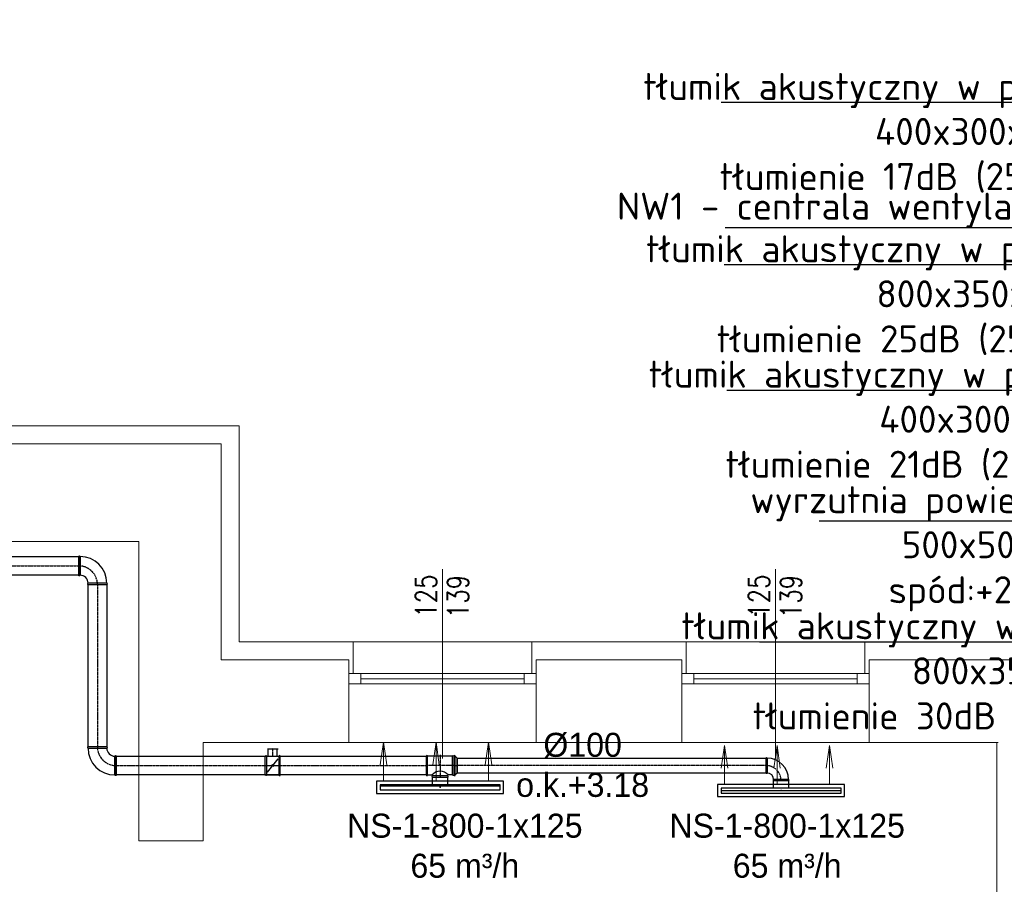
# Model space of a CAD drawing. Header units: millimetres. Extents: x 12823 to 36134, y -75536 to -5600.
# Tile 5 of 26: x 28527 to 29183, y -74463 to -73887. Entities that reach past the tile are written whole.
import ezdxf
from ezdxf import colors
from ezdxf.entities.mleader import LeaderData, LeaderLine
from ezdxf.enums import TextEntityAlignment as Align
from ezdxf.math import Vec2, Vec3

# ---------------------------------------------------------------- set-up
doc = ezdxf.new("R2010")
doc.units = ezdxf.units.MM
doc.linetypes.add('CENTER', pattern=[0.55, 0.37, -0.06, 0.06, -0.06])
doc.layers.get('0').update_dxf_attribs({"lineweight": 0})
for name, color, linetype, lineweight in [('TK-podklad', 252, 'Continuous', 13), ('TK-V-opis', 7, 'Continuous', 15), ('TK_OPIS WENT NAWIEW', 7, 'Continuous', 13), ('WEN_N1-_ZLICZAC', 140, 'Continuous', 30)]:
    doc.layers.add(name, color=color, linetype=linetype, lineweight=lineweight)
doc.layers.add('WEN_N1-_ATRYBUT', color=6, linetype='Continuous')
doc.layers.add('WEN_N1-_OSIE', color=2, linetype='CENTER')
doc.styles.add('OPIS', font='simplex.shx', dxfattribs={"width": 0.75, "height": 18})
doc.styles.add('POWIETRZE', font='txt', dxfattribs={"height": 10})
doc.styles.add('SIMPLEX', font='simplex.shx')
doc.styles.add('STYL_WENTYLE', font='arial.ttf', dxfattribs={"width": 0.8})

# ---------------------------------------------------------------- blocks, each defined once
blk = doc.blocks.new('NSAL1800AASR-1-100P_14')
at = {"ltscale": 22}
h = blk.add_hatch(dxfattribs=at)
h.set_pattern_fill('USER', color=256, scale=30, style=0, pattern_type=0)
h.set_pattern_definition([(0, (0, -67), (0, 30), [])])
h.paths.add_polyline_path([(-400, -84), (400, -84), (400, -50), (-400, -50)])
blk.add_lwpolyline([(-50, -50), (-50, 0), (50, 0), (50, -50)], dxfattribs=at)
for points in [[(-423, -107), (423, -107), (423, -27), (-423, -27)], [(-400, -84), (400, -84), (400, -50), (-400, -50)], [(-400, -84), (400, -84), (400, -50), (-400, -50)]]:
    blk.add_lwpolyline(points, close=True, dxfattribs=at)
for p in [(0, 0), (0, -67)]:
    blk.add_point(p, dxfattribs=at)
at = {"layer": 'WEN_N1-_ATRYBUT', "ltscale": 22, "style": 'STYL_WENTYLE', "width": 0.8, "flags": 8}
blk.add_attdef('WENTYLE', text='', height=200, dxfattribs=at).set_placement((0, -67), align=Align.BOTTOM_LEFT)
blk = doc.blocks.new('B10090CN1-_11')
at = {"ltscale": 22}
for points in [[(-100, 50), (-100, 150, -1), (-93, 150), (-93, 50, -1)], [(-50, 0), (50, 0, 1), (50, 7), (-50, 7, 1)]]:
    blk.add_lwpolyline(points, format="xyb", close=True, dxfattribs=at)
for radius in [143, 43]:
    blk.add_arc((-93, 7), radius, 0, 90, dxfattribs=at)
for p in [(-100, 100), (0, 0)]:
    blk.add_point(p, dxfattribs=at)
at = {"layer": 'WEN_N1-_OSIE', "ltscale": 22}
blk.add_arc((-100, 0), 100, 0, 90, dxfattribs=at)
at = {"layer": 'WEN_N1-_ATRYBUT', "ltscale": 22, "style": 'STYL_WENTYLE', "width": 0.8, "flags": 8}
blk.add_attdef('WENTYLE', text='', height=200, dxfattribs=at).set_placement((-50, 0), align=Align.BOTTOM_LEFT)
blk = doc.blocks.new('SR-100CN1-_2058-8181187126_14')
at = {"ltscale": 22}
blk.add_lwpolyline([(0, -50), (0, 50), (2058.8, 50), (2058.8, -50)], close=True, dxfattribs=at)
for p in [(0, 0), (2058.8, 0)]:
    blk.add_point(p, dxfattribs=at)
at = {"layer": 'WEN_N1-_OSIE', "ltscale": 22}
blk.add_line((0, 0), (2058.8, 0), dxfattribs=at)
at = {"layer": 'WEN_N1-_ATRYBUT', "ltscale": 22, "style": 'STYL_WENTYLE', "width": 0.8, "flags": 8}
blk.add_attdef('WENTYLE', text='', height=200, dxfattribs=at).set_placement((1029.4, 0), align=Align.BOTTOM_LEFT)
at = {"layer": 'WEN_N1-_OSIE', "ltscale": 22, "style": 'STYL_WENTYLE', "width": 0.8, "flags": 8}
blk.add_attdef('FI_KANALU', text='', height=40, dxfattribs=at).set_placement((1029.4, 100), align=Align.MIDDLE_CENTER)
blk = doc.blocks.new('RCP125100CN1-_11')
at = {"ltscale": 22}
blk.add_lwpolyline([(0, 62.5), (0, -62.5, 1), (8.75, -62.5), (8.75, 62.5, 1)], format="xyb", close=True, dxfattribs=at)
blk.add_lwpolyline([(8.75, 62.5), (22, 50), (22, -50), (8.75, -62.5)], dxfattribs=at)
for p in [(0, 0), (22, 0)]:
    blk.add_point(p, dxfattribs=at)
at = {"layer": 'WEN_N1-_OSIE', "ltscale": 22}
blk.add_line((0, 0), (22, 0), dxfattribs=at)
at = {"layer": 'WEN_N1-_ATRYBUT', "ltscale": 22, "style": 'STYL_WENTYLE', "width": 0.8, "flags": 8}
blk.add_attdef('WENTYLE', text='', height=200, dxfattribs=at).set_placement((0, 0), align=Align.BOTTOM_LEFT)
blk = doc.blocks.new('TCP125100CN1-_11')
at = {"ltscale": 22}
blk.add_line((8.75, -62.5), (175.25, -62.5), dxfattribs=at)
for points in [[(0, -62.5), (0, 62.5, -1), (8.75, 62.5), (8.75, -62.5, -1)], [(142, 78), (42, 78, 1), (42, 69.25), (142, 69.25, 1)], [(184, -62.5), (184, 62.5, 1), (175.25, 62.5), (175.25, -62.5, 1)]]:
    blk.add_lwpolyline(points, format="xyb", close=True, dxfattribs=at)
for points in [[(8.75, 62.5), (38.25, 62.5, 0.4142136), (42, 66.25), (42, 69.25)], [(175.25, 62.5), (145.75, 62.5, -0.4142136), (142, 66.25), (142, 69.25)], [(38.25, 62.5, 0.4651163), (145.75, 62.5, 0.4651163)]]:
    blk.add_lwpolyline(points, format="xyb", dxfattribs=at)
for p in [(92, 78), (0, 0), (184, 0)]:
    blk.add_point(p, dxfattribs=at)
at = {"layer": 'WEN_N1-_OSIE', "ltscale": 22}
for p, q in [((92, -72.5), (92, 78)), ((0, 0), (184, 0))]:
    blk.add_line(p, q, dxfattribs=at)
at = {"layer": 'WEN_N1-_ATRYBUT', "ltscale": 22, "style": 'STYL_WENTYLE', "width": 0.8, "flags": 8}
blk.add_attdef('WENTYLE', text='', height=200, dxfattribs=at).set_placement((92, 0), align=Align.BOTTOM_LEFT)
blk = doc.blocks.new('SR-125CN1-_5141-2351089606_14')
at = {"ltscale": 22}
blk.add_line((3000, -62.5), (3000, 62.5), dxfattribs=at)
blk.add_lwpolyline([(0, -62.5), (0, 62.5), (5141.2, 62.5), (5141.2, -62.5)], close=True, dxfattribs=at)
for p in [(0, 0), (5141.2, 0)]:
    blk.add_point(p, dxfattribs=at)
at = {"layer": 'WEN_N1-_OSIE', "ltscale": 22}
blk.add_line((0, 0), (5141.2, 0), dxfattribs=at)
at = {"layer": 'WEN_N1-_ATRYBUT', "ltscale": 22, "style": 'STYL_WENTYLE', "width": 0.8, "flags": 8}
blk.add_attdef('WENTYLE', text='', height=200, dxfattribs=at).set_placement((2570.6, 0), align=Align.BOTTOM_LEFT)
at = {"layer": 'WEN_N1-_OSIE', "ltscale": 22, "style": 'STYL_WENTYLE', "width": 0.8, "flags": 8}
blk.add_attdef('FI_KANALU', text='', height=40, dxfattribs=at).set_placement((2570.6, 125), align=Align.MIDDLE_CENTER)
blk = doc.blocks.new('B12590CN1-_12')
at = {"ltscale": 22}
for points in [[(125, 62.5), (125, 187.5, 1), (116.2, 187.5), (116.2, 62.5, 1)], [(62.5, 0), (-62.5, 0, -1), (-62.5, 8.8), (62.5, 8.8, -1)]]:
    blk.add_lwpolyline(points, format="xyb", close=True, dxfattribs=at)
for radius in [178.8, 53.8]:
    blk.add_arc((116.2, 8.8), radius, 90, 180, dxfattribs=at)
for p in [(125, 125), (0, 0)]:
    blk.add_point(p, dxfattribs=at)
at = {"layer": 'WEN_N1-_OSIE', "ltscale": 22}
blk.add_arc((125, 0), 125, 90, 180, dxfattribs=at)
at = {"layer": 'WEN_N1-_ATRYBUT', "ltscale": 22, "style": 'STYL_WENTYLE', "width": 0.8, "flags": 8}
blk.add_attdef('WENTYLE', text='', height=200, dxfattribs=at).set_placement((-1008.7, 0), align=Align.BOTTOM_LEFT)
blk = doc.blocks.new('SR-125CN1-_2067-1232060855_14')
at = {"ltscale": 22}
blk.add_lwpolyline([(0, -62.5), (0, 62.5), (2067.1, 62.5), (2067.1, -62.5)], close=True, dxfattribs=at)
for p in [(0, 0), (2067.1, 0)]:
    blk.add_point(p, dxfattribs=at)
at = {"layer": 'WEN_N1-_OSIE', "ltscale": 22}
blk.add_line((0, 0), (2067.1, 0), dxfattribs=at)
at = {"layer": 'WEN_N1-_ATRYBUT', "ltscale": 22, "style": 'STYL_WENTYLE', "width": 0.8, "flags": 8}
blk.add_attdef('WENTYLE', text='', height=200, dxfattribs=at).set_placement((1033.6, 0), align=Align.BOTTOM_LEFT)
at = {"layer": 'WEN_N1-_OSIE', "ltscale": 22, "style": 'STYL_WENTYLE', "width": 0.8, "flags": 8}
blk.add_attdef('FI_KANALU', text='', height=40, dxfattribs=at).set_placement((1033.6, 125), align=Align.MIDDLE_CENTER)
blk = doc.blocks.new('SR-125CN1-_1080-4115817566_14')
at = {"ltscale": 22}
blk.add_lwpolyline([(0, -62.5), (0, 62.5), (1080.4, 62.5), (1080.4, -62.5)], close=True, dxfattribs=at)
for p in [(0, 0), (1080.4, 0)]:
    blk.add_point(p, dxfattribs=at)
at = {"layer": 'WEN_N1-_OSIE', "ltscale": 22}
blk.add_line((0, 0), (1080.4, 0), dxfattribs=at)
at = {"layer": 'WEN_N1-_ATRYBUT', "ltscale": 22, "style": 'STYL_WENTYLE', "width": 0.8, "flags": 8}
blk.add_attdef('WENTYLE', text='', height=200, dxfattribs=at).set_placement((540.2, 0), align=Align.BOTTOM_LEFT)
at = {"layer": 'WEN_N1-_OSIE', "ltscale": 22, "style": 'STYL_WENTYLE', "width": 0.8, "flags": 8}
blk.add_attdef('FI_KANALU', text='', height=40, dxfattribs=at).set_placement((540.2, 125), align=Align.MIDDLE_CENTER)
blk = doc.blocks.new('DR125CN1-_11')
at = {"ltscale": 22}
for p, q in [((14, 112.5), (86, 112.5)), ((20, 62.5), (20, 112.5)), ((80, 62.5), (80, 112.5)), ((8.75, 62.5), (91.25, 62.5)), ((15, -43.75), (85, 43.75)), ((8.75, -62.5), (91.25, -62.5))]:
    blk.add_line(p, q, dxfattribs=at)
for points in [[(0, -62.5), (0, 62.5, -1), (8.75, 62.5), (8.75, -62.5, -1)], [(100, -62.5), (100, 62.5, 1), (91.25, 62.5), (91.25, -62.5, 1)]]:
    blk.add_lwpolyline(points, format="xyb", close=True, dxfattribs=at)
blk.add_circle((50, 0), 6.25, dxfattribs=at)
for p in [(0, 0), (100, 0)]:
    blk.add_point(p, dxfattribs=at)
at = {"layer": 'WEN_N1-_OSIE', "ltscale": 22}
for p, q in [((50, 57.5), (50, 117.5)), ((0, 0), (100, 0))]:
    blk.add_line(p, q, dxfattribs=at)
at = {"layer": 'WEN_N1-_ATRYBUT', "ltscale": 22, "style": 'STYL_WENTYLE', "width": 0.8, "flags": 8}
blk.add_attdef('WENTYLE', text='', height=200, dxfattribs=at).set_placement((0, 0), align=Align.BOTTOM_LEFT)
blk = doc.blocks.new('STRZAŁKA NAWIEW')
at = {"layer": 'TK_OPIS WENT NAWIEW', "ltscale": 2}
for q in [(24405.63, -21410.03), (24414.86, -21416.19), (24411.79, -21419.26)]:
    blk.add_line((24424.01, -21428.41), q, dxfattribs=at)
blk = doc.blocks.new('_None')
blk = doc.blocks.new('G$C44078408')
at = {"layer": 'TK-podklad', "ltscale": 22}
for p, q in [((46.95, 1367.4), (778.95, 1367.4)), ((778.95, 1367.4), (778.95, 1223.4)), ((778.95, 1223.4), (854.95, 1223.4)), ((973.95, 1223.4), (854.95, 1223.4)), ((854.95, 1223.4), (854.95, 1202.4)), ((973.95, 1223.4), (1076.95, 1223.4)), ((973.95, 1223.4), (973.95, 1202.4)), ((1195.95, 1223.4), (1076.95, 1223.4)), ((1076.95, 1223.4), (1076.95, 1202.4)), ((1195.95, 1223.4), (1421.95, 1223.4)), ((1195.95, 1223.4), (1195.95, 1202.4)), ((976.95, 1156.4), (851.95, 1156.4)), ((1198.95, 1156.4), (1073.95, 1156.4))]:
    blk.add_line(p, q, dxfattribs=at)
at = {"layer": 'TK-podklad', "linetype": 'Continuous'}
for p, q in [((58.95, 1355.4), (766.95, 1355.4)), ((766.95, 1355.4), (766.95, 1211.4)), ((115.95, 1290.4), (711.95, 1290.4)), ((711.95, 1290.4), (711.95, 1090.9)), ((914.45, 1271.87), (914.45, 1145.7)), ((914.45, 1271.87), (914.45, 1148.9)), ((1136.45, 1271.87), (1136.45, 1145.7)), ((1136.45, 1271.87), (1136.45, 1148.9)), ((766.95, 1211.4), (851.95, 1211.4)), ((851.95, 1156.4), (851.95, 1211.4)), ((976.95, 1211.4), (1073.95, 1211.4)), ((976.95, 1156.4), (976.95, 1211.4)), ((1073.95, 1156.4), (1073.95, 1211.4)), ((1198.95, 1211.4), (1298.95, 1211.4)), ((1198.95, 1156.4), (1198.95, 1211.4)), ((968.95, 1202.4), (859.95, 1202.4)), ((1190.95, 1202.4), (1081.95, 1202.4)), ((968.95, 1198.9), (859.95, 1198.9)), ((968.95, 1195.4), (859.95, 1195.4)), ((1190.95, 1198.9), (1081.95, 1198.9)), ((1190.95, 1195.4), (1081.95, 1195.4)), ((754.95, 1156.4), (754.95, 1090.9)), ((754.95, 1156.4), (851.95, 1156.4)), ((976.95, 1156.4), (1073.95, 1156.4)), ((1198.95, 1156.4), (1284.95, 1156.4)), ((1283.95, 1156.4), (1283.95, 911.4)), ((711.95, 1090.9), (754.95, 1090.9))]:
    blk.add_line(p, q, dxfattribs=at)
for points in [[(851.95, 1202.4), (859.95, 1202.4), (859.95, 1195.4), (851.95, 1195.4)], [(968.95, 1202.4), (976.95, 1202.4), (976.95, 1195.4), (968.95, 1195.4)], [(1073.95, 1202.4), (1081.95, 1202.4), (1081.95, 1195.4), (1073.95, 1195.4)], [(1190.95, 1202.4), (1198.95, 1202.4), (1198.95, 1195.4), (1190.95, 1195.4)]]:
    blk.add_lwpolyline(points, close=True, dxfattribs=at)
at = {"layer": 'TK-podklad', "linetype": 'Continuous', "style": 'SIMPLEX', "width": 0.8}
for s, p in [('125', (910.44, 1239.57)), ('139', (931.8, 1239.32)), ('125', (1132.44, 1239.57)), ('139', (1153.8, 1239.32))]:
    blk.add_text(s, height=13.984, rotation=90, dxfattribs=at).set_placement(p)

msp = doc.modelspace()

# ---------------------------------------------------------------- block references
at = {"layer": 'TK-podklad', "ltscale": 22}
msp.add_blockref('G$C44078408', (27894.17, -75525.18), dxfattribs=at)
at = {"layer": 'TK_OPIS WENT NAWIEW', "xscale": -1, "rotation": 225.0000000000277}
for p in [(26651.13, -106791.21), (26686.13, -106791.21), (26721.13, -106791.21), (26878.41, -106793.41), (26913.41, -106793.41), (26948.41, -106793.41)]:
    msp.add_blockref('STRZAŁKA NAWIEW', p, dxfattribs=at)
at = {"layer": 'WEN_N1-_ZLICZAC', "ltscale": 22, "xscale": 0.1, "yscale": 0.1, "zscale": 0.1}
for name, p in [('SR-125CN1-_5141-2351089606_14', (28052, -74251.11)), ('SR-125CN1-_2067-1232060855_14', (28591.12, -74384.15)), ('DR125CN1-_11', (28690.48, -74384.15)), ('RCP125100CN1-_11', (28816.24, -74384.15)), ('B10090CN1-_11', (29034.32, -74394.15)), ('NSAL1800AASR-1-100P_14', (28807.04, -74391.95)), ('NSAL1800AASR-1-100P_14', (29034.32, -74394.15))]:
    msp.add_blockref(name, p, dxfattribs=at)
for name, p, rotation in [('B12590CN1-_12', (28566.12, -74251.11), 270), ('SR-125CN1-_1080-4115817566_14', (28578.62, -74263.61), 270), ('B12590CN1-_12', (28591.12, -74384.15), 89.99999999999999), ('TCP125100CN1-_11', (28816.24, -74384.15), 180), ('SR-100CN1-_2058-8181187126_14', (29024.32, -74384.15), 180)]:
    msp.add_blockref(name, p, dxfattribs=dict(at, rotation=rotation))

# ---------------------------------------------------------------- texts
at = {"layer": 'WEN_N1-_ZLICZAC', "ltscale": 22, "char_height": 16, "width": 145.8573, "attachment_point": 1, "style": 'POWIETRZE'}
for s, insert in [('\\pxqc;%%C100\\Po.k.+3.18', (28829.12, -74362.33)), ('\\pxqc;NS-1-800-1x125\\P65 m³/h', (28750.59, -74416.2)), ('\\pxqc;NS-1-800-1x125\\P65 m³/h', (28965.47, -74416.2))]:
    msp.add_mtext(s, dxfattribs=dict(at, insert=insert))

# ---------------------------------------------------------------- leaders
at = {"layer": 'TK-V-opis'}
ml = msp.add_multileader_mtext('Standard', dxfattribs=at)
ml.set_content('\\A1;\\pxqr;{\\W1;\\fISOCPEUR|b0|i0|c238|p34;czerpnia powietrza\\P 900x500mm\\Pspód:+2.36m}', color=256, style='OPIS')
ml.set_leader_properties()
ml.set_arrow_properties(name='NONE')
ml.build(insert=Vec2(0, 0))
ml.multileader.update_dxf_attribs({"text_left_attachment_type": 6, "text_right_attachment_type": 6, "dogleg_length": 0, "arrow_head_size": 0})
ctx = ml.context
ctx.base_point, ctx.char_height, ctx.arrow_head_size, ctx.landing_gap_size, ctx.plane_origin = Vec3(29196.24, -73911.72), 18, 0, 0, Vec3(29479.57, -74383.3)
ctx.left_attachment, ctx.right_attachment, ctx.text_align_type = 6, 6, 2
notes = []
notes.append((ctx, [(0, (1, 1, 0), (29399.64, -73911.72), (-1, 0), 0, [(0, [(29477.26, -74041.28)], 0, [])])]))
ctx.mtext.insert, ctx.mtext.width, ctx.mtext.alignment, ctx.mtext.flow_direction = Vec3(29399.64, -73888.32), 351.6608, 3, 5
ml = msp.add_multileader_mtext('Standard', dxfattribs=at)
ml.set_content('\\A1;\\pxqr;{\\W1;\\fISOCPEUR|b0|i0|c238|p34;tłumik akustyczny w pionie\\P400x300x1200\\Ptłumienie 17dB (250Hz)}', color=256, style='OPIS')
ml.set_leader_properties()
ml.set_arrow_properties(name='NONE')
ml.build(insert=Vec2(0, 0))
ml.multileader.update_dxf_attribs({"text_left_attachment_type": 6, "text_right_attachment_type": 6, "dogleg_length": 0, "arrow_head_size": 0})
ctx = ml.context
ctx.base_point, ctx.char_height, ctx.arrow_head_size, ctx.landing_gap_size, ctx.plane_origin = Vec3(28945.92, -73942.53), 18, 0, 0, Vec3(29397.64, -74478.62)
ctx.left_attachment, ctx.right_attachment, ctx.text_align_type = 6, 6, 2
notes.append((ctx, [(0, (1, 1, 0), (29242.92, -73942.53), (-1, 0), 0, [(0, [(29395.33, -74136.6)], 0, [])])]))
ctx.mtext.insert, ctx.mtext.width, ctx.mtext.alignment, ctx.mtext.flow_direction = Vec3(29242.92, -73922.73), 351.6608, 3, 5
ml = msp.add_multileader_mtext('Standard', dxfattribs=at)
ml.set_content('\\A1;\\pxqr;{\\W1;\\fISOCPEUR|b0|i0|c238|p34;NW1 - centrala wentylacyjna}', color=256, style='OPIS')
ml.set_leader_properties()
ml.set_arrow_properties(name='NONE')
ml.build(insert=Vec2(0, 0))
ml.multileader.update_dxf_attribs({"text_left_attachment_type": 6, "text_right_attachment_type": 6, "dogleg_length": 0, "arrow_head_size": 0})
ctx = ml.context
ctx.base_point, ctx.char_height, ctx.arrow_head_size, ctx.landing_gap_size, ctx.plane_origin = Vec3(28929.72, -74025.92), 18, 0, 0, Vec3(29390.9, -74516.1)
ctx.left_attachment, ctx.right_attachment, ctx.text_align_type = 6, 6, 2
notes.append((ctx, [(0, (1, 1, 0), (29242.92, -74025.92), (-1, 0), 0, [(0, [(29375.33, -74127.59)], 0, [])])]))
ctx.mtext.insert, ctx.mtext.width, ctx.mtext.alignment, ctx.mtext.flow_direction = Vec3(29242.92, -74002.52), 351.6608, 3, 5
ml = msp.add_multileader_mtext('Standard', dxfattribs=at)
ml.set_content('\\A1;\\pxqr;{\\W1;\\fISOCPEUR|b0|i0|c238|p34;tłumik akustyczny w pionie\\P800x350x1000\\Ptłumienie 25dB (250Hz)}', color=256, style='OPIS')
ml.set_leader_properties()
ml.set_arrow_properties(name='NONE')
ml.build(insert=Vec2(0, 0))
ml.multileader.update_dxf_attribs({"text_left_attachment_type": 6, "text_right_attachment_type": 6, "dogleg_length": 0, "arrow_head_size": 0})
ctx = ml.context
ctx.base_point, ctx.char_height, ctx.arrow_head_size, ctx.landing_gap_size, ctx.plane_origin = Vec3(28947.73, -74050.67), 18, 0, 0, Vec3(29399.45, -74509.48)
ctx.left_attachment, ctx.right_attachment, ctx.text_align_type = 6, 6, 2
notes.append((ctx, [(0, (1, 1, 0), (29244.73, -74050.67), (-1, 0), 0, [(0, [(29425.03, -74182.1)], 0, [])])]))
ctx.mtext.insert, ctx.mtext.width, ctx.mtext.alignment, ctx.mtext.flow_direction = Vec3(29244.73, -74030.87), 351.6608, 3, 5
ml = msp.add_multileader_mtext('Standard', dxfattribs=at)
ml.set_content('\\A1;\\pxqr;{\\W1;\\fISOCPEUR|b0|i0|c238|p34;tłumik akustyczny w pionie\\P400x300x1500\\Ptłumienie 21dB (250Hz)}', color=256, style='OPIS')
ml.set_leader_properties()
ml.set_arrow_properties(name='NONE')
ml.build(insert=Vec2(0, 0))
ml.multileader.update_dxf_attribs({"text_left_attachment_type": 6, "text_right_attachment_type": 6, "dogleg_length": 0, "arrow_head_size": 0})
ctx = ml.context
ctx.base_point, ctx.char_height, ctx.arrow_head_size, ctx.landing_gap_size, ctx.plane_origin = Vec3(28949.55, -74134.22), 18, 0, 0, Vec3(29401.27, -74590.47)
ctx.left_attachment, ctx.right_attachment, ctx.text_align_type = 6, 6, 2
notes.append((ctx, [(0, (1, 1, 0), (29246.55, -74134.22), (-1, 0), 0, [(0, [(29446.87, -74222.86)], 0, [])])]))
ctx.mtext.insert, ctx.mtext.width, ctx.mtext.alignment, ctx.mtext.flow_direction = Vec3(29246.55, -74114.42), 351.6608, 3, 5
ml = msp.add_multileader_mtext('Standard', dxfattribs=at)
ml.set_content('\\A1;\\pxqr;{\\W1;\\fISOCPEUR|b0|i0|c238|p34;wyrzutnia powietrza\\P500x500mm\\Pspód:+2.79m}', color=256, style='OPIS')
ml.set_leader_properties()
ml.set_arrow_properties(name='NONE')
ml.build(insert=Vec2(0, 0))
ml.multileader.update_dxf_attribs({"text_left_attachment_type": 6, "text_right_attachment_type": 6, "dogleg_length": 0, "arrow_head_size": 0})
ctx = ml.context
ctx.base_point, ctx.char_height, ctx.arrow_head_size, ctx.landing_gap_size, ctx.plane_origin = Vec3(29016.79, -74221.42), 18, 0, 0, Vec3(29316.31, -74595.62)
ctx.left_attachment, ctx.right_attachment, ctx.text_align_type = 6, 6, 2
notes.append((ctx, [(0, (1, 1, 0), (29236.39, -74221.42), (-1, 0), 0, [(0, [(29318.7, -74263.6)], 0, [])])]))
ctx.mtext.insert, ctx.mtext.width, ctx.mtext.alignment, ctx.mtext.flow_direction = Vec3(29236.39, -74198.02), 351.6608, 3, 5
ml = msp.add_multileader_mtext('Standard', dxfattribs=at)
ml.set_content('\\A1;\\pxqr;{\\W1;\\fISOCPEUR|b0|i0|c238|p34;tłumik akustyczny w pionie\\P800x350x1200\\Ptłumienie 30dB (250Hz)}', color=256, style='OPIS')
ml.set_leader_properties()
ml.set_arrow_properties(name='NONE')
ml.build(insert=Vec2(0, 0))
ml.multileader.update_dxf_attribs({"text_left_attachment_type": 6, "text_right_attachment_type": 6, "dogleg_length": 0, "arrow_head_size": 0})
ctx = ml.context
ctx.base_point, ctx.char_height, ctx.arrow_head_size, ctx.landing_gap_size, ctx.plane_origin = Vec3(28971.28, -74301.86), 18, 0, 0, Vec3(29399.45, -74598.48)
ctx.left_attachment, ctx.right_attachment, ctx.text_align_type = 6, 6, 2
notes.append((ctx, [(0, (1, 1, 0), (29268.28, -74301.86), (-1, 0), 0, [(0, [(29425.03, -74271.1)], 0, [])])]))
ctx.mtext.insert, ctx.mtext.width, ctx.mtext.alignment, ctx.mtext.flow_direction = Vec3(29268.28, -74282.06), 351.6608, 3, 5
for ctx, leaders in notes:
    for number, flags, end, landing, length, lines in leaders:
        leader = LeaderData()
        leader.index, (leader.has_last_leader_line, leader.has_dogleg_vector, leader.attachment_direction) = number, flags
        leader.last_leader_point, leader.dogleg_vector, leader.dogleg_length = Vec3(end), Vec3(landing), length
        for number, points, colour, breaks in lines:
            line = LeaderLine()
            line.index, line.vertices, line.color, line.breaks = number, Vec3.list(points), colors.encode_raw_color(colour), breaks
            leader.lines.append(line)
        ctx.leaders.append(leader)

doc.saveas('drawing.dxf')
